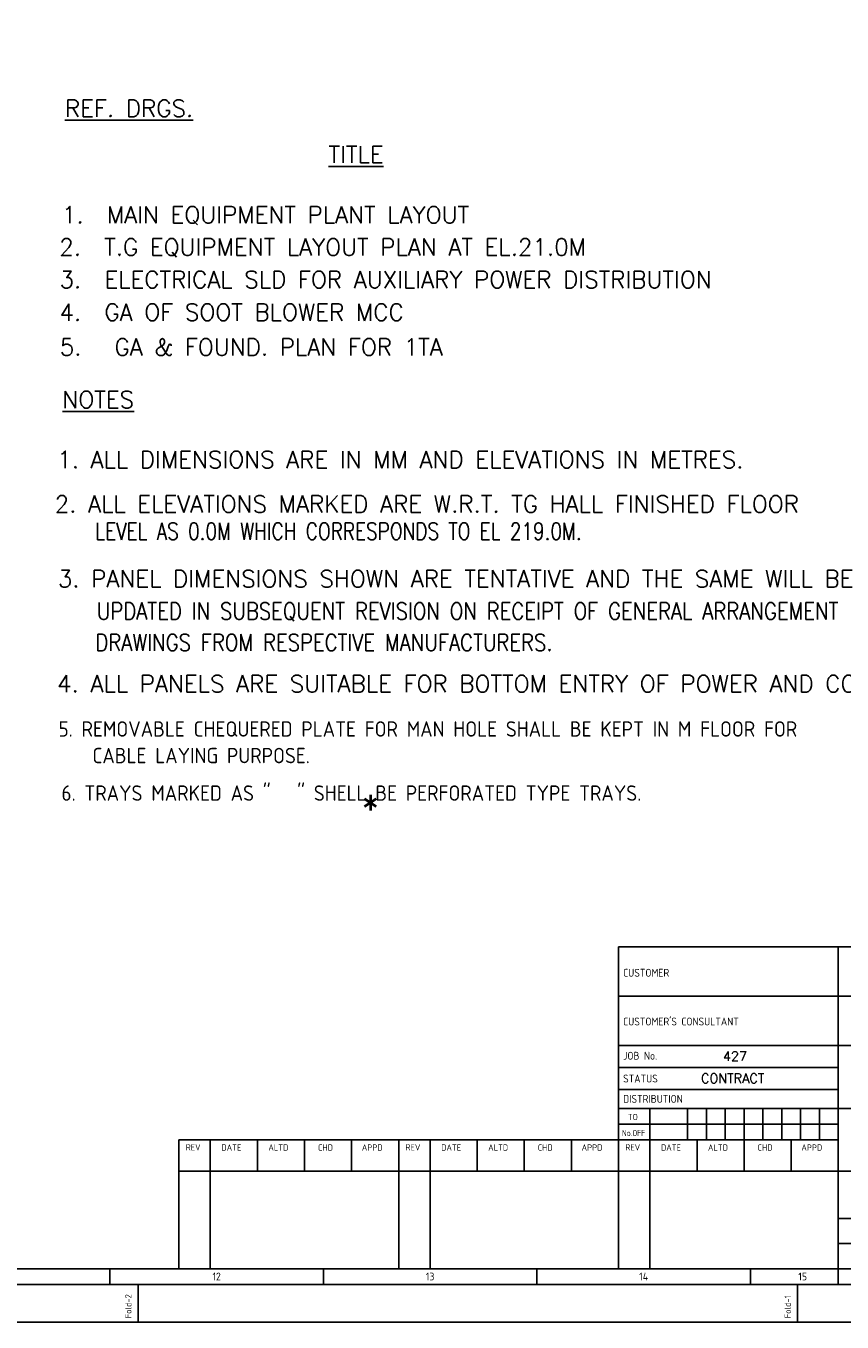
# Model space of a CAD drawing. Extents: x -11758 to 4934791, y -233543 to 1826789.
# Tile 28 of 107: x 109603 to 126859, y 79272 to 106663. Entities that reach past the tile are written whole.
import ezdxf
from ezdxf.enums import TextEntityAlignment as Align

# ---------------------------------------------------------------- set-up
doc = ezdxf.new("R2010")
doc.units = 0
doc.header["$LTSCALE"] = 800
doc.header["$MEASUREMENT"] = 0
doc.linetypes.add('CONTINOUS', pattern=[0])
doc.layers.get('0').update_dxf_attribs({"linetype": 'CONTINUOUS'})
doc.layers.add('ELEC 3TEXT', color=11, linetype='CONTINUOUS')
doc.layers.add('EQPT', color=8, linetype='CONTINUOUS', lineweight=5)
doc.layers.add('TEXT', color=3, linetype='CONTINUOUS', lineweight=15)
doc.styles.add('COMPLEX', font='complex')
doc.styles.add('ROMANS', font='ISO9.shx', dxfattribs={"width": 0.8})
doc.styles.add('S3', font='ROMANS1.SHX', dxfattribs={"width": 0.8})
doc.styles.get("Standard").update_dxf_attribs({"font": 'ISO9'})

# ---------------------------------------------------------------- blocks, each defined once
blk = doc.blocks.new('A$C731D3036')
for p, q in [((-593.64, 265.66), (-26.68, 265.66)), ((-593.64, 265.66), (-593.64, 37.8)), ((-438, 265.66), (-438, 195.66)), ((-593.64, 230.66), (-26.68, 230.66)), ((-593.64, 195.66), (-26.68, 195.66)), ((-438, 26.68), (-438, 195.66)), ((-438, 180.09), (-593.64, 180.09)), ((-438, 164.53), (-593.64, 164.53)), ((-593.64, 151.19), (-26.68, 151.19)), ((-571.41, 151.19), (-571.41, 37.8)), ((-544.73, 151.19), (-544.73, 128.96)), ((-531.39, 151.19), (-531.39, 128.96)), ((-518.05, 151.19), (-518.05, 128.96)), ((-504.71, 151.19), (-504.71, 128.96)), ((-491.37, 151.19), (-491.37, 128.96)), ((-478.03, 151.19), (-478.03, 128.96)), ((-464.69, 151.19), (-464.69, 128.96)), ((-451.35, 151.19), (-451.35, 128.96)), ((-593.64, 140.07), (-438, 140.07)), ((-438, 128.96), (-904.91, 128.96)), ((-904.91, 128.96), (-904.91, 37.8)), ((-882.68, 128.96), (-882.68, 37.8)), ((-849.33, 128.96), (-849.33, 106.72)), ((-815.98, 128.96), (-815.98, 106.72)), ((-782.63, 128.96), (-782.63, 106.72)), ((-749.28, 128.96), (-749.28, 37.8)), ((-727.04, 128.96), (-727.04, 37.8)), ((-693.69, 128.96), (-693.69, 106.72)), ((-660.34, 128.96), (-660.34, 106.72)), ((-626.99, 128.96), (-626.99, 106.72)), ((-538.06, 128.96), (-538.06, 106.72)), ((-504.71, 128.96), (-504.71, 106.72)), ((-471.36, 128.96), (-471.36, 106.72)), ((-904.91, 106.72), (-337.95, 106.72)), ((-749.28, 106.72), (-26.68, 106.72)), ((-438, 73.37), (-26.68, 73.37)), ((-438, 55.58), (-193.43, 55.58)), ((-2590.23, 37.8), (-251.24, 37.8)), ((-953.83, 37.79), (-953.83, 26.67)), ((-802.64, 37.79), (-802.64, 26.67)), ((-651.45, 37.79), (-651.45, 26.67)), ((-500.26, 37.79), (-500.26, 26.67)), ((-933.82, 0), (-933.82, 26.68)), ((-466.91, 0), (-466.91, 26.68))]:
    blk.add_line(p, q)
for points in [[(0, 1869.86), (-2643.59, 1869.86), (-2643.59, 0), (0, 0)], [(-26.68, 1843.18), (-2616.91, 1843.18), (-2616.91, 26.68), (-26.68, 26.68)]]:
    blk.add_lwpolyline(points, close=True)
for s, height, p in [('CUSTOMER', 5.558, (-590.37, 244.44)), ("CUSTOMER'S CONSULTANT", 5.5584, (-590.37, 209.94)), ('JOB No.', 5.558, (-590.37, 185.72)), ('STATUS', 5.558, (-590.37, 169.56)), ('DISTRIBUTION', 5.5584, (-590.37, 155.18)), ('TO', 4.447, (-587.07, 142.92)), ('REV', 4.447, (-900.13, 121.44)), ('DATE', 4.447, (-874.84, 121.3)), ('ALTD', 4.447, (-841.58, 121.3)), ('CHD', 4.447, (-806.45, 121.3)), ('APPD', 4.447, (-775.42, 121.3)), ('REV', 4.447, (-744.49, 121.44)), ('DATE', 4.447, (-719.21, 121.3)), ('ALTD', 4.447, (-685.94, 121.3)), ('CHD', 4.447, (-650.81, 121.3)), ('APPD', 4.447, (-619.78, 121.3)), ('REV', 4.447, (-588.86, 121.44)), ('DATE', 4.447, (-563.57, 121.3)), ('ALTD', 4.447, (-530.31, 121.3)), ('CHD', 4.447, (-495.17, 121.3)), ('APPD', 4.447, (-464.15, 121.3))]:
    blk.add_text(s, height=height).set_placement(p)
at = {"width": 0.8}
blk.add_text('No.OFF', height=4.447, dxfattribs=at).set_placement((-591.24, 131.58))
for s, p in [('12', (-878.23, 32.23)), ('13', (-727.04, 32.23)), ('14', (-575.85, 32.23)), ('15', (-463.22, 32.23))]:
    blk.add_text(s, height=5.558).set_placement(p, align=Align.MIDDLE)
for s, p in [('Fold-2', (-938.51, 2.74)), ('Fold-1', (-471.6, 2.74))]:
    blk.add_text(s, height=4.447, rotation=90).set_placement(p)
at = {"layer": 'TEXT', "color": 3, "style": 'COMPLEX'}
for s, p in [('427', (-511.19, 184.87)), ('CONTRACT', (-512.8, 169.16))]:
    blk.add_text(s, height=6.67, dxfattribs=at).set_placement(p, align=Align.CENTER)

msp = doc.modelspace()

# ---------------------------------------------------------------- block references
at = {"color": 1, "linetype": 'CONTINOUS', "lineweight": 15, "xscale": 29.85916619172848, "yscale": 29.85916619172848, "zscale": 29.85916619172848}
msp.add_blockref('A$C731D3036', (139857.9, 79271.6), dxfattribs=at)

# ---------------------------------------------------------------- texts
at = {"layer": 'ELEC 3TEXT', "color": 7, "style": 'S3'}
for s, p in [('%%UREF. DRGS.', (110429, 104742.3)), ('%%UTITLE', (116001, 103766.5)), ('1.  MAIN EQUIPMENT PLANT LAYOUT', (110364.2, 102492.4)), ('2.  T.G EQUIPMENT LAYOUT PLAN AT EL.21.0M ', (110307.9, 101810.3)), ('3.  ELECTRICAL SLD FOR AUXILIARY POWER DISTRIBUTION', (110313.5, 101124.1)), ('4.  GA OF SOOT BLOWER MCC', (110313.5, 100433.6)), ('5.', (110318.9, 99698.2)), ('GA & FOUND. PLAN FOR 1TA ', (111477.1, 99698.2)), ('%%UNOTES', (110373.7, 98587)), ('1. ALL DIMENSIONS ARE IN MM AND ELEVATIONS IN METRES.', (110265.3, 97320.1)), ('2. ALL ELEVATIONS MARKED ARE W.R.T. TG HALL FINISHED FLOOR ', (110212, 96380.5)), ('3. PANEL DIMENSIONS SHOWN ARE TENTATIVE AND THE SAME WILL BE ', (110277.9, 94802)), ('4. ALL PANELS ARE SUITABLE FOR BOTTOM ENTRY OF POWER AND CONTROL CABLES.', (110263.3, 92582.1))]:
    msp.add_text(s, height=357.5, dxfattribs=at).set_placement(p)
at = {"layer": 'ELEC 3TEXT', "color": 7, "style": 'S3', "width": 0.85}
for s, p in [('UPDATED IN SUBSEQUENT REVISION ON RECEIPT OF GENERAL ARRANGEMENT', (111102.9, 94117.9)), ('DRAWINGS FROM RESPECTIVE MANUFACTURERS.', (111074.1, 93454.4))]:
    msp.add_text(s, height=357.5, dxfattribs=at).set_placement(p)
at = {"layer": 'ELEC 3TEXT', "color": 7, "insert": (111070.2, 96162.6), "char_height": 357.5, "width": 12690, "attachment_point": 1, "style": 'S3'}
msp.add_mtext('LEVEL AS 0.0M WHICH CORRESPONDS TO EL 219.0M.', dxfattribs=at)
at = {"layer": 'EQPT', "color": 7, "style": 'COMPLEX'}
msp.add_text('*', height=585, dxfattribs=at).set_placement((116685.3, 89996.9))
at = {"layer": 'TEXT', "color": 7, "lineweight": 25, "style": 'ROMANS'}
for s, p in [('5. REMOVABLE CHEQUERED PLATE FOR MAN HOLE SHALL BE KEPT IN M FLOOR FOR ', (110294.5, 91642.5)), ('CABLE LAYING PURPOSE.', (111009.7, 91081)), ('6. TRAYS MARKED AS "   " SHELL BE PERFORATED TYPE TRAYS.', (110355.6, 90288.3))]:
    msp.add_text(s, height=325.325, dxfattribs=at).set_placement(p)

doc.saveas('drawing.dxf')
